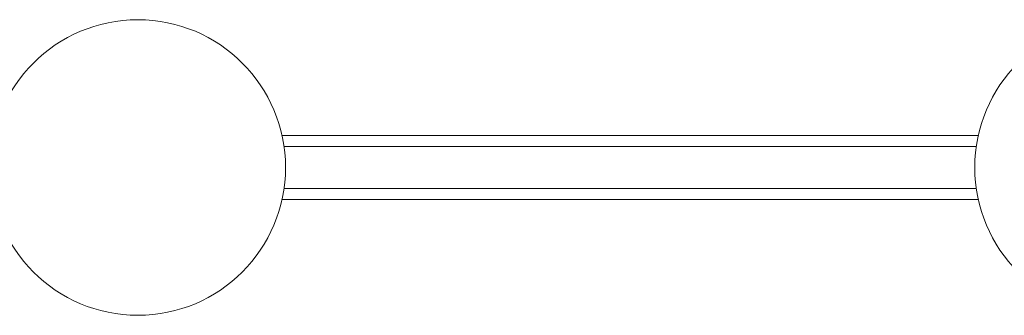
# Model space of a CAD drawing. Header units: millimetres. Extents: x -458 to 1924, y -69 to 430.
# Tile 17 of 49: x -110 to 90, y 370 to 430. Entities that reach past the tile are written whole.
import ezdxf

# ---------------------------------------------------------------- set-up
doc = ezdxf.new("R2010")
doc.units = ezdxf.units.MM

# ---------------------------------------------------------------- blocks, each defined once
blk = doc.blocks.new('Drawing View1')
at = {"color": 7, "linetype": 'Continuous', "lineweight": 18}
for p, q in [((-29.29, 36.5), (-170.71, 36.5)), ((-170.3, 34.25), (-29.7, 34.25)), ((-170.3, 25.75), (-29.7, 25.75)), ((-170.71, 23.5), (-29.29, 23.5))]:
    blk.add_line(p, q, dxfattribs=at)
for centre in [(-200, 30), (0, 30)]:
    blk.add_circle(centre, 30, dxfattribs=at)

msp = doc.modelspace()

# ---------------------------------------------------------------- block references
at = {"color": 7, "linetype": 'Continuous', "lineweight": 18}
msp.add_blockref('Drawing View1', (113.71, 370.14), dxfattribs=at)

doc.saveas('drawing.dxf')
